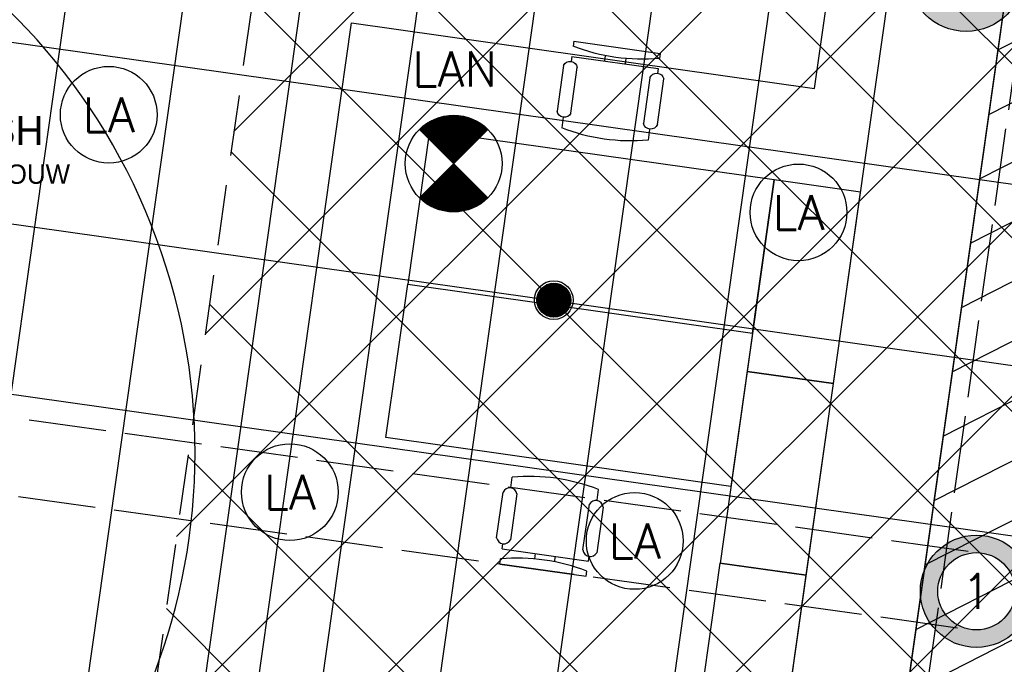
# Model space of a CAD drawing. Header units: millimetres. Extents: x -4107 to 114693, y -37499 to 54671.
# Tile 142 of 156: x 85710 to 90798, y 17490 to 20822. Entities that reach past the tile are written whole.
import ezdxf
from ezdxf.enums import TextEntityAlignment as Align

# ---------------------------------------------------------------- set-up
doc = ezdxf.new("R2010")
doc.units = ezdxf.units.MM
doc.header["$LTSCALE"] = 50
doc.linetypes.add('B0702', pattern=[4.6875, 3.125, -1.5625])
doc.linetypes.add('XREF_06_Vloergoot installaties$0$E_GOOT5', pattern=[10, 8, -2])
for name, color, linetype in [('FOK_ BRANDSLANGHASPELS', 2, 'Continuous'), ('FOK_02B_SOLIDS', 253, 'Continuous'), ('FOK_08---_MAATVOERING', 2, 'Continuous'), ('FOK_22_BINNENWANDEN', 2, 'Continuous'), ('FOK_72_VAST MEUBILAIR', 1, 'Continuous'), ('FOK_82_LOS MEUBILAIR', 1, 'Continuous'), ('XREF_06_PLAFOND$0$AA45----_PLAFONDAFW', 1, 'Continuous'), ('XREF_06_PLAFOND$0$AI45----_PLAFONDAFW', 2, 'Continuous'), ('XREF_06_Sprinkler installatie$0$WL524---', 4, 'Continuous'), ('XREF_06_Sprinkler installatie$0$WL6516--', 4, 'Continuous'), ('XREF_06_verlichting$0$EL6311--', 3, 'Continuous'), ('XREF_06_Vloergoot installaties$0$EL6131--_VG', 3, 'Continuous'), ('XREF_06_Vloergoot installaties$0$EL6222--', 3, 'Continuous'), ('XREF_06_werkset$0$AA28G---_PREFABBETON', 242, 'Continuous'), ('XREF_06_werkset$0$AL28G---_PREFABBETON', 4, 'Continuous')]:
    doc.layers.add(name, color=color, linetype=linetype)
doc.styles.add('XREF_06_Sprinkler installatie$0$Standard', font='txt')
doc.styles.add('XREF_06_verlichting$0$BURO-018', font='simplex.shx', dxfattribs={"height": 180})
doc.styles.add('XREF_06_Vloergoot installaties$0$BURO-018', font='simplex.shx', dxfattribs={"height": 180})

# ---------------------------------------------------------------- blocks, each defined once
blk = doc.blocks.new('XREF_06_Sprinkler installatie$0$SP-KOP02')
at = {"color": 0, "linetype": 'Continuous'}
for p, q in [((-0.875, -0.023), (0.023, 0.875)), ((-0.847, -0.219), (0.219, 0.847)), ((-0.843, 0.233), (-0.233, 0.843)), ((-0.786, -0.383), (0.383, 0.786)), ((-0.702, -0.523), (0.523, 0.702)), ((-0.595, -0.641), (0.641, 0.595)), ((-0.469, -0.739), (0.739, 0.469)), ((-0.32, -0.815), (0.815, 0.32)), ((-0.144, -0.863), (0.863, 0.144)), ((0.072, -0.872), (0.872, -0.072)), ((0.381, -0.788), (0.788, -0.381))]:
    blk.add_line(p, q, dxfattribs=at)
at = {"color": 0, "linetype": 'Continuous', "const_width": 0.875}
blk.add_lwpolyline([(-0.438, 0, 1), (0.438, 0, 1)], format="xyb", close=True, dxfattribs=at)
at = {"color": 0, "linetype": 'Continuous'}
for radius in [1, 0.875]:
    blk.add_circle((0, 0), radius, dxfattribs=at)
at = {"color": 0, "linetype": 'Continuous', "style": 'XREF_06_Sprinkler installatie$0$Standard', "flags": 1}
for tag, p in [('SP_MATCODE', (2, 2)), ('SP_TEMP', (2, -3)), ('SP_DOORL', (2, -5)), ('SP_KFACT', (2, -7)), ('SP_SPRHK', (2, -9)), ('SP_KLEP', (2, -11))]:
    blk.add_attdef(tag, p, '', height=1, dxfattribs=at)
blk = doc.blocks.new('XREF_06_Sprinkler installatie')
at = {"layer": 'XREF_06_Sprinkler installatie$0$WL524---'}
for p, q in [((89817.2, 20466.3), (90648, 26333.4)), ((84302.2, -1250), (87425.4, 20805)), ((87425.4, 20805), (89817.2, 20466.3)), ((85537.2, 19785.8), (93355.7, 18678.6))]:
    blk.add_line(p, q, dxfattribs=at)
at = {"layer": 'XREF_06_Sprinkler installatie$0$WL6516--', "xscale": 99.9999999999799, "yscale": 100, "zscale": 100, "rotation": 7.589429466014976}
blk.add_blockref('XREF_06_Sprinkler installatie$0$SP-KOP02', (88470.2, 19372.5), dxfattribs=at)
blk = doc.blocks.new('XREF_06_Vloergoot installaties$0$E00415')
at = {"linetype": 'Continuous'}
h = blk.add_hatch(color=0, dxfattribs=at)
edge = h.paths.add_edge_path()
edge.add_arc((0, 0), 2.9, 0, 360)
edge = h.paths.add_edge_path(flags=16)
edge.add_arc((0, 0), 2, 0, 360)
at = {"color": 0, "linetype": 'Continuous'}
for radius in [2.9, 2]:
    blk.add_circle((0, 0), radius, dxfattribs=at)
at = {"color": 0, "linetype": 'Continuous', "style": 'XREF_06_Vloergoot installaties$0$BURO-018'}
for tag, p in [('E_GKAST', (0, 8)), ('E_GROEP', (0, 5)), ('E_SGROEP', (4.5, 5))]:
    blk.add_attdef(tag, text='', height=1.8, dxfattribs=at).set_placement(p, align=Align.MIDDLE)
at = {"color": 0, "linetype": 'Continuous', "style": 'XREF_06_Vloergoot installaties$0$BURO-018', "flags": 1}
for tag, p in [('E_VERMCODE', (13, 5)), ('E_MATCODE', (0, 0))]:
    blk.add_attdef(tag, text='', height=1.8, dxfattribs=at).set_placement(p, align=Align.MIDDLE)
blk = doc.blocks.new('XREF_06_Vloergoot installaties')
at = {"layer": 'XREF_06_Vloergoot installaties$0$EL6131--_VG', "linetype": 'XREF_06_Vloergoot installaties$0$E_GOOT5'}
for p, q in [((84459.1, -24696.2), (92458.3, 31951.4)), ((72883.7, 20553.1), (90682.2, 18065.7)), ((72828.4, 20156.9), (90626.8, 17669.6))]:
    blk.add_line(p, q, dxfattribs=at)
at = {"layer": 'XREF_06_Vloergoot installaties$0$EL6222--'}
ref = blk.add_blockref('XREF_06_Vloergoot installaties$0$E00415', (90654.5, 17867.6), dxfattribs=dict(at, xscale=99.99999999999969, yscale=100, zscale=100, rotation=352.2551880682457))
ref.add_attrib('E_GROEP', '1', dxfattribs={"layer": '0', "color": 1, "linetype": 'Continuous', "height": 180, "style": 'XREF_06_Vloergoot installaties$0$BURO-018'}).set_placement((90654.5, 17867.6), align=Align.MIDDLE)
blk = doc.blocks.new('XREF_06_PLAFOND')
at = {"layer": 'XREF_06_PLAFOND$0$AA45----_PLAFONDAFW'}
h = blk.add_hatch(dxfattribs=at)
h.set_pattern_fill('ANSI31', color=256, scale=2200, angle=342.02, style=0)
h.set_pattern_definition([(27.02, (0, 0), (-124.9329, 244.9832), [])])
h.paths.add_polyline_path([(84075.3, -26575.6), (84654.6, -26763.6), (93555.9, 36094.7), (92949.9, 36094.7)])
at = {"layer": 'XREF_06_PLAFOND$0$AI45----_PLAFONDAFW'}
h = blk.add_hatch(dxfattribs=at)
h.set_pattern_fill('_USER,_O', color=256, scale=1800, pattern_type=0)
h.set_pattern_definition([(351.94, (60508.5, -17546.5), (252.38, 1782.22), [])])
edge = h.paths.add_edge_path(flags=16)
edge.add_arc((41622.2, 26897.4), 5449.9, 0, 180)
edge.add_arc((41622.2, 26897.4), 5449.9, 180, 360)
h.paths.add_polyline_path([(49833.5, 30277.3), (51633.5, 30277.3), (51633.5, 27677.3), (49833.5, 27677.3)], flags=16)
edge = h.paths.add_edge_path(flags=16)
edge.add_arc((86127.3, 26613.5), 3800, 0, 180)
edge.add_arc((86127.3, 26613.5), 3800, 180, 360)
edge = h.paths.add_edge_path(flags=16)
edge.add_arc((74998.8, -10766.8), 5450, 0, 180)
edge.add_arc((74998.8, -10766.8), 5450, 180, 360)
edge = h.paths.add_edge_path()
edge.add_arc((59888.1, 10791.1), 9323.9, 341.24236, 446.62909)
edge.add_line((60436.4, 20098.9), (31243.3, 21827.8))
edge.add_line((31243.3, 21827.8), (28955.1, 21950.5))
edge.add_line((28955.1, 21950.5), (30807, 36094.7))
edge.add_line((30807, 36094.7), (95373.9, 36094.7))
edge.add_line((95373.9, 36094.7), (86392.8, -27327.7))
edge.add_line((86392.8, -27327.7), (59702.3, -18665.8))
edge.add_line((59702.3, -18665.8), (68716.8, 7792.9))
h = blk.add_hatch(dxfattribs=at)
h.set_pattern_fill('_USER,_O', color=256, scale=600, angle=90, pattern_type=0)
h.set_pattern_definition([(81.94, (95317.84, 35698.9), (-594.073, 84.126), [])])
edge = h.paths.add_edge_path(flags=16)
edge.add_arc((86127.3, 26613.5), 3800, 0, 360)
edge = h.paths.add_edge_path(flags=16)
edge.add_arc((74998.8, -10766.8), 5450, 0, 360)
edge = h.paths.add_edge_path(flags=16)
edge.add_arc((41622.2, 26897.4), 5449.9, 0, 360)
h.paths.add_polyline_path([(49933.5, 30177.3), (51533.5, 30177.3), (51533.5, 27777.3), (49933.5, 27777.3)], flags=16)
edge = h.paths.add_edge_path()
edge.add_arc((59888.1, 10791.1), 9323.9, 341.24236, 446.62909)
edge.add_line((60436.4, 20098.9), (31243.3, 21827.8))
edge.add_line((31243.3, 21827.8), (28955.1, 21950.5))
edge.add_line((28955.1, 21950.5), (30807, 36094.7))
edge.add_line((30807, 36094.7), (95373.9, 36094.7))
edge.add_line((95373.9, 36094.7), (86392.8, -27327.7))
edge.add_line((86392.8, -27327.7), (59702.3, -18665.8))
edge.add_line((59702.3, -18665.8), (68716.8, 7792.9))
at = {"layer": 'XREF_06_PLAFOND$0$AA45----_PLAFONDAFW'}
blk.add_lwpolyline([(84075.3, -26575.6), (84654.6, -26763.6), (93555.9, 36094.7), (92949.9, 36094.7)], close=True, dxfattribs=at)
blk = doc.blocks.new('XREF_06_verlichting$0$1115B3A')
at = {"color": 0, "linetype": 'Continuous'}
blk.add_circle((0, 0), 2.5, dxfattribs=at)
at = {"color": 0, "linetype": 'Continuous', "style": 'XREF_06_verlichting$0$BURO-018'}
for tag, p in [('E_GKAST', (0, 8)), ('E_GROEP', (0, 5)), ('E_SGROEP', (4.5, 5)), ('E_ARMCODE', (0, 0)), ('E_SLET', (4.5, -1))]:
    blk.add_attdef(tag, text='', height=1.8, dxfattribs=at).set_placement(p, align=Align.MIDDLE)
blk = doc.blocks.new('XREF_06_verlichting$0$E00018')
at = {"color": 0, "linetype": 'Continuous'}
for p, q in [((-1.768, -1.768), (1.768, 1.768)), ((1.768, -1.768), (-1.768, 1.768))]:
    blk.add_line(p, q, dxfattribs=at)
at = {"color": 0, "linetype": 'Continuous', "const_width": 2.5}
for points in [[(-0.884, 0.884, -0.198912), (0, 1.25, -0.198912), (0.884, 0.884, -1)], [(-0.884, -0.884, 0.198912), (0, -1.25, 0.198912), (0.884, -0.884, 1)]]:
    blk.add_lwpolyline(points, format="xyb", dxfattribs=at)
blk = doc.blocks.new('XREF_06_verlichting$0$1115B3A-NO1')
at = {"color": 0, "linetype": 'Continuous'}
blk.add_circle((0, 0), 2.5, dxfattribs=at)
at = {"color": 0, "zscale": 100}
blk.add_blockref('XREF_06_verlichting$0$E00018', (0, 0), dxfattribs=at)
at = {"color": 0, "linetype": 'Continuous', "style": 'XREF_06_verlichting$0$BURO-018'}
for tag, p in [('E_GKAST', (0, 8)), ('E_GROEP', (0, 5)), ('E_SGROEP', (4.5, 5)), ('E_ARMCODE', (0, 0)), ('E_SLET', (4.5, -1))]:
    blk.add_attdef(tag, text='', height=1.8, dxfattribs=at).set_placement(p, align=Align.MIDDLE)
blk = doc.blocks.new('XREF_06_verlichting')
at = {"layer": 'XREF_06_verlichting$0$EL6311--'}
ref = blk.add_blockref('XREF_06_verlichting$0$1115B3A-NO1', (87952.5, 20078.2), dxfattribs=dict(at, xscale=100, yscale=100, zscale=100))
ref.add_attrib('E_ARMCODE', 'LAN', dxfattribs={"layer": '0', "color": 1, "linetype": 'Continuous', "height": 180, "style": 'XREF_06_verlichting$0$BURO-018'}).set_placement((87958.3, 20567.2), align=Align.MIDDLE)
ref = blk.add_blockref('XREF_06_verlichting$0$1115B3A', (86170.3, 20330.6), dxfattribs=dict(at, xscale=100, yscale=100, zscale=100))
ref.add_attrib('E_ARMCODE', 'LA', dxfattribs={"layer": '0', "color": 1, "linetype": 'Continuous', "height": 180, "style": 'XREF_06_verlichting$0$BURO-018'}).set_placement((86170.3, 20330.6), align=Align.MIDDLE)
ref = blk.add_blockref('XREF_06_verlichting$0$1115B3A', (89734.8, 19825.8), dxfattribs=dict(at, xscale=100, yscale=100, zscale=100))
ref.add_attrib('E_ARMCODE', 'LA', dxfattribs={"layer": '0', "color": 1, "linetype": 'Continuous', "height": 180, "style": 'XREF_06_verlichting$0$BURO-018'}).set_placement((89734.8, 19825.8), align=Align.MIDDLE)
ref = blk.add_blockref('XREF_06_verlichting$0$1115B3A', (87106.1, 18380.1), dxfattribs=dict(at, xscale=100, yscale=100, zscale=100))
ref.add_attrib('E_ARMCODE', 'LA', dxfattribs={"layer": '0', "color": 1, "linetype": 'Continuous', "height": 180, "style": 'XREF_06_verlichting$0$BURO-018'}).set_placement((87106.1, 18380.1), align=Align.MIDDLE)
ref = blk.add_blockref('XREF_06_verlichting$0$1115B3A', (88888.3, 18127.8), dxfattribs=dict(at, xscale=100, yscale=100, zscale=100))
ref.add_attrib('E_ARMCODE', 'LA', dxfattribs={"layer": '0', "color": 1, "linetype": 'Continuous', "height": 180, "style": 'XREF_06_verlichting$0$BURO-018'}).set_placement((88888.3, 18127.8), align=Align.MIDDLE)
blk = doc.blocks.new('WP 1600-800')
at = {"linetype": 'Continuous'}
for p, q in [((701.5, 1636.1), (940, 1636.1)), ((569, 1600.1), (595.5, 1600.1)), ((569, 1600.1), (569, 1149.6)), ((648.5, 1600.1), (675, 1600.1)), ((648.5, 1600.1), (648.5, 1149.6)), ((966.5, 1600.1), (1022, 1600.1)), ((940, 1564.1), (701.5, 1564.1)), ((648.5, 1427.8), (620.3, 1427.8)), ((620.9, 1321.8), (648.5, 1321.8)), ((701.5, 1185.6), (940, 1185.6)), ((569, 1149.6), (595.5, 1149.6)), ((648.5, 1149.6), (675, 1149.6)), ((966.5, 1149.6), (1022, 1149.6)), ((935.6, 1113), (697.1, 1113))]:
    blk.add_line(p, q, dxfattribs=at)
blk.add_lwpolyline([(1133.9, 2274.8), (1933.9, 2274.8), (1933.9, 474.8), (1133.9, 474.8)], close=True)
for centre, radius, start, end in [((712.7, 1600.1), 37.7, 107.2856, 252.7144), ((928.8, 1600.1), 37.7, 287.2856, 72.7144), ((-348.6, 1374.8), 970.6, 346.5803, 13.4197), ((77.9, 1374.8), 970.6, 346.5803, 13.4197), ((710.9, 1148.6), 38.2, 104.3544, 248.7073), ((926.1, 1150), 38.2, 284.3544, 68.7073)]:
    blk.add_arc(centre, radius, start, end, dxfattribs=at)
blk = doc.blocks.new('XREF_06_werkset$0$V-H-28G001_B09145W02')
at = {"layer": 'XREF_06_werkset$0$AA28G---_PREFABBETON'}
blk.add_hatch(color=254, dxfattribs=at).paths.add_polyline_path([(300, 0, 0.57735), (-150, 259.8, 0.57735), (-150, -259.8, 0.57735)])
h = blk.add_hatch(dxfattribs=at)
h.set_pattern_fill('KALKZST', color=1, scale=880, style=0)
h.set_pattern_definition([(45, (0, 0), (-390.3, 390.3), [])])
h.paths.add_polyline_path([(300, 0, 0.57735), (-150, 259.8, 0.57735), (-150, -259.8, 0.57735)])
at = {"layer": 'XREF_06_werkset$0$AL28G---_PREFABBETON'}
blk.add_circle((0, 0), 300, dxfattribs=at)
blk = doc.blocks.new('XREF_06_werkset$0$V-H-28X00B_09145B1')
blk.add_blockref('XREF_06_werkset$0$V-H-28G001_B09145W02', (90600.9, 21061.4))
blk = doc.blocks.new('XREF_06_werkset')
blk.add_blockref('XREF_06_werkset$0$V-H-28X00B_09145B1', (0, 0))
blk = doc.blocks.new('kast')
at = {"layer": 'FOK_82_LOS MEUBILAIR'}
blk.add_lwpolyline([(-1052.2, -305.5), (-62.1, -445.7), (1, -0.1), (-989.1, 140.1)], close=True, dxfattribs=at)
blk = doc.blocks.new('A$C4D8164B4')
at = {"layer": 'FOK_ BRANDSLANGHASPELS', "color": 2}
blk.add_circle((20000, 20000), 20000, dxfattribs=at)
blk = doc.blocks.new('A$C08E13200')
at = {"layer": 'FOK_72_VAST MEUBILAIR'}
blk.add_arc((2764, 3646.3), 3200, 210.2606, 105.2606, dxfattribs=at)

msp = doc.modelspace()

# ---------------------------------------------------------------- hatches: boundary and pattern name
at = {"layer": 'FOK_08---_MAATVOERING'}
h = msp.add_hatch(dxfattribs=at)
h.set_pattern_fill('ANSI37', color=254, scale=200, style=0)
h.set_pattern_definition([(45, (14914.84, -16635.76), (-449.013, 449.013), []), (135, (14914.84, -16635.76), (-449.013, -449.013), [])])
h.paths.add_polyline_path([(87040.5, 21822.4), (85771.6, 12861.8), (92721.9, 11877.5), (93990.8, 20838.1)])

# ---------------------------------------------------------------- linework, layer by layer
at = {"layer": 'FOK_08---_MAATVOERING', "color": 13, "linetype": 'B0702', "ltscale": 2}
msp.add_lwpolyline([(87040.5, 21822.4), (85771.6, 12861.8), (92721.9, 11877.5), (93990.8, 20838.1), (87040.5, 21822.4)], dxfattribs=at)

# ---------------------------------------------------------------- block references
for name in ['XREF_06_werkset', 'XREF_06_PLAFOND', 'XREF_06_PLAFOND', 'XREF_06_Sprinkler installatie', 'XREF_06_Sprinkler installatie', 'XREF_06_Vloergoot installaties', 'XREF_06_Vloergoot installaties']:
    msp.add_blockref(name, (0, 0))
at = {"layer": 'FOK_02B_SOLIDS'}
msp.add_blockref('A$C08E13200', (80651.5, 14935.5), dxfattribs=at)
at = {"layer": 'FOK_22_BINNENWANDEN', "color": 5}
for p in [(65187.1, 382.2), (62903.1, -17201.9)]:
    msp.add_blockref('A$C4D8164B4', p, dxfattribs=at)
at = {"layer": 'FOK_22_BINNENWANDEN'}
msp.add_blockref('XREF_06_verlichting', (0, 0), dxfattribs=at)
at = {"layer": 'FOK_82_LOS MEUBILAIR', "xscale": -1, "rotation": 81.93999999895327}
msp.add_blockref('WP 1600-800', (90238.6, 21050.2), dxfattribs=at)
at = {"layer": 'FOK_82_LOS MEUBILAIR'}
for name, p, rotation in [('kast', (89609.4, 19993.1), 90), ('WP 1600-800', (89696.3, 17220.6), 81.93999999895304), ('kast', (89469.2, 19002.9), 90), ('kast', (89328.9, 18012.8), 90)]:
    msp.add_blockref(name, p, dxfattribs=dict(at, rotation=rotation))

# ---------------------------------------------------------------- texts
at = {"layer": 'FOK_82_LOS MEUBILAIR', "color": 2, "insert": (85420.3, 20323.7), "char_height": 150, "width": 57960.996, "attachment_point": 1}
msp.add_mtext('{\\fCentury Gothic|b0|i0|c0|p34;BSH\\P\\H0.66667x;INBOUW}', dxfattribs=at)

doc.saveas('drawing.dxf')
